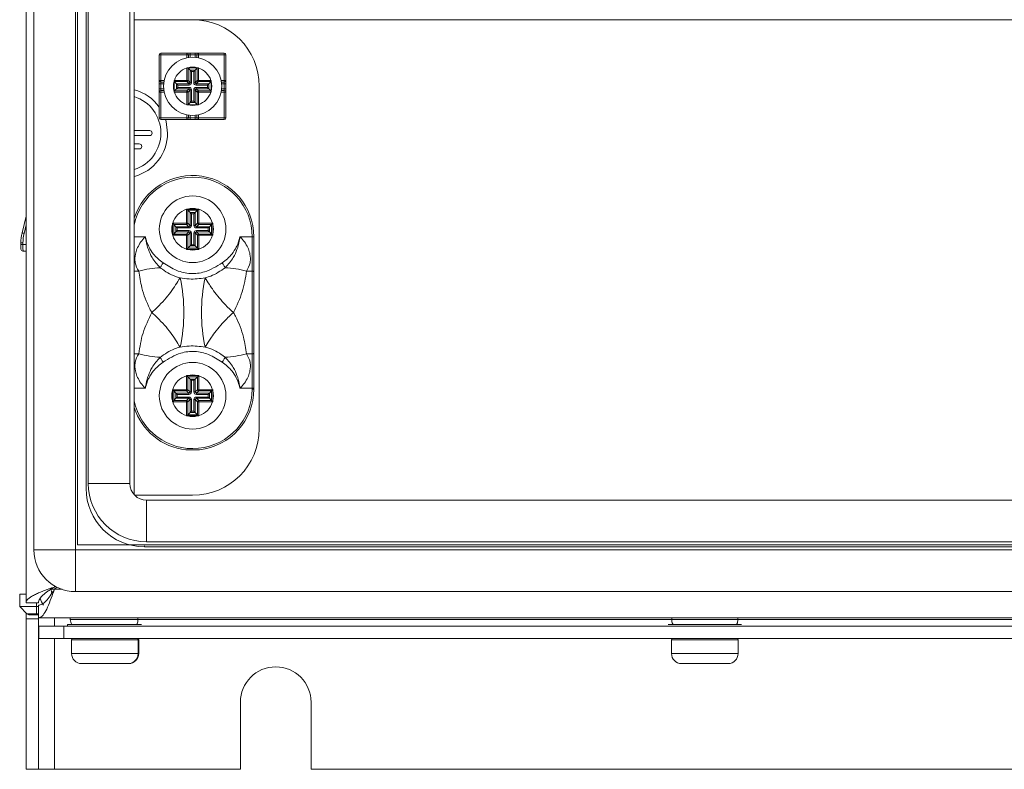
# Model space of a CAD drawing. Header units: millimetres. Extents: x 275 to 1254, y 266 to 807.
# Tile 1 of 41: x 275 to 393, y 266 to 356. Entities that reach past the tile are written whole.
import ezdxf

# ---------------------------------------------------------------- set-up
doc = ezdxf.new("R2010")
doc.units = ezdxf.units.MM
doc.header["$LTSCALE"] = 5

msp = doc.modelspace()

# ---------------------------------------------------------------- linework, layer by layer
at = {"color": 7, "linetype": 'Continuous', "lineweight": 15}
for p, q in [((275.88, 285.7), (275.88, 785.7)), ((282.08, 509.73), (282.08, 292.65)), ((276.82, 292.05), (276.82, 509.13)), ((281.82, 509.13), (281.82, 292.05)), ((283.36, 300.03), (283.36, 502.65)), ((288.36, 502.65), (288.36, 300.03)), ((288.88, 503.64), (288.88, 298.68)), ((283.1, 299.43), (283.1, 502.05)), ((295.89, 355.75), (288.88, 355.75)), ((291.89, 348.45), (291.89, 351.55)), ((292.09, 351.55), (291.89, 351.55)), ((292.09, 351.75), (292.09, 351.55)), ((292.09, 351.75), (295.19, 351.75)), ((295.19, 351.55), (292.09, 351.55)), ((292.09, 351.55), (292.09, 348.45)), ((295.19, 351.55), (295.19, 351.75)), ((295.59, 351.75), (295.19, 351.75)), ((295.19, 351.55), (295.39, 351.55)), ((295.39, 351.55), (295.39, 351.21)), ((295.39, 351.55), (295.59, 351.55)), ((295.59, 351.75), (295.59, 351.55)), ((295.59, 351.75), (296.19, 351.75)), ((296.19, 351.55), (295.59, 351.55)), ((296.19, 351.75), (296.19, 351.55)), ((296.59, 351.75), (296.19, 351.75)), ((296.39, 351.55), (296.19, 351.55)), ((296.39, 351.21), (296.39, 351.55)), ((296.39, 351.55), (296.59, 351.55)), ((296.59, 351.75), (296.59, 351.55)), ((296.59, 351.75), (299.69, 351.75)), ((299.69, 351.55), (296.59, 351.55)), ((299.69, 351.55), (299.69, 351.75)), ((299.69, 348.45), (299.69, 351.55)), ((299.89, 351.55), (299.69, 351.55)), ((299.89, 351.55), (299.89, 348.45)), ((295.19, 348.45), (295.19, 349.94)), ((295.2, 349.97), (295.34, 349.95)), ((295.2, 349.97), (295.31, 349.97)), ((296.47, 349.97), (295.31, 349.97)), ((295.61, 349.68), (295.34, 349.95)), ((295.34, 349.95), (295.34, 348.45)), ((295.61, 349.68), (296.18, 349.68)), ((295.61, 348.18), (295.61, 349.68)), ((295.61, 349.68), (295.76, 349.53)), ((296.03, 349.53), (295.76, 349.53)), ((295.76, 349.53), (295.76, 348.18)), ((296.18, 349.68), (296.03, 349.53)), ((296.03, 348.18), (296.03, 349.53)), ((296.18, 349.68), (296.45, 349.95)), ((296.18, 349.68), (296.18, 348.18)), ((296.45, 349.95), (296.59, 349.97)), ((296.45, 348.45), (296.45, 349.95)), ((296.47, 349.97), (296.59, 349.97)), ((296.6, 349.94), (296.6, 348.45)), ((291.89, 348.45), (292.09, 348.45)), ((291.89, 348.45), (291.89, 348.05)), ((292.09, 348.05), (291.89, 348.05)), ((291.89, 347.45), (291.89, 348.05)), ((292.09, 348.25), (292.09, 348.45)), ((292.43, 348.25), (292.09, 348.25)), ((292.09, 348.25), (292.09, 348.05)), ((292.09, 348.05), (292.09, 347.45)), ((293.67, 348.33), (293.67, 348.44)), ((293.69, 348.31), (293.67, 348.44)), ((293.67, 348.33), (293.67, 347.17)), ((293.96, 348.03), (293.69, 348.31)), ((295.19, 348.31), (293.69, 348.31)), ((293.7, 348.45), (295.19, 348.45)), ((293.96, 347.46), (293.96, 348.03)), ((293.96, 348.03), (295.46, 348.03)), ((293.96, 348.03), (294.11, 347.88)), ((294.11, 347.88), (294.11, 347.61)), ((295.46, 347.88), (294.11, 347.88)), ((295.19, 348.45), (295.19, 348.31)), ((295.34, 348.45), (295.19, 348.45)), ((295.46, 348.03), (295.19, 348.31)), ((295.34, 348.45), (295.61, 348.18)), ((295.61, 348.18), (295.46, 348.03)), ((295.46, 348.03), (295.46, 347.88)), ((295.61, 348.18), (295.76, 348.18)), ((296.18, 348.18), (296.03, 348.18)), ((296.18, 348.18), (296.45, 348.45)), ((296.32, 348.03), (296.18, 348.18)), ((296.6, 348.31), (296.32, 348.03)), ((296.32, 348.03), (297.82, 348.03)), ((296.32, 348.03), (296.32, 347.88)), ((297.68, 347.88), (296.32, 347.88)), ((296.6, 348.45), (296.45, 348.45)), ((296.6, 348.31), (296.6, 348.45)), ((296.6, 348.45), (298.08, 348.45)), ((298.1, 348.31), (296.6, 348.31)), ((297.82, 348.03), (297.68, 347.88)), ((297.68, 347.61), (297.68, 347.88)), ((297.82, 348.03), (298.1, 348.31)), ((297.82, 348.03), (297.82, 347.46)), ((298.12, 348.44), (298.1, 348.31)), ((298.12, 348.44), (298.12, 348.33)), ((298.12, 347.17), (298.12, 348.33)), ((299.69, 348.25), (299.36, 348.25)), ((299.69, 348.45), (299.89, 348.45)), ((299.69, 348.45), (299.69, 348.25)), ((299.69, 348.25), (299.69, 348.05)), ((299.89, 348.05), (299.69, 348.05)), ((299.69, 347.45), (299.69, 348.05)), ((299.89, 348.05), (299.89, 348.45)), ((299.89, 348.05), (299.89, 347.45)), ((303.89, 306.62), (303.89, 347.75)), ((292.09, 347.45), (291.89, 347.45)), ((291.89, 347.45), (291.89, 347.05)), ((292.09, 347.05), (291.89, 347.05)), ((291.89, 343.95), (291.89, 347.05)), ((292.09, 347.45), (292.09, 347.25)), ((292.09, 347.05), (292.09, 347.25)), ((292.09, 347.25), (292.43, 347.25)), ((292.09, 347.05), (292.09, 343.95)), ((293.67, 347.05), (293.69, 347.19)), ((293.67, 347.05), (293.67, 347.17)), ((293.96, 347.46), (293.69, 347.19)), ((293.69, 347.19), (295.19, 347.19)), ((295.19, 347.04), (293.7, 347.04)), ((294.11, 347.61), (293.96, 347.46)), ((295.46, 347.46), (293.96, 347.46)), ((294.11, 347.61), (295.46, 347.61)), ((295.19, 347.19), (295.46, 347.46)), ((295.19, 347.19), (295.19, 347.04)), ((295.19, 345.56), (295.19, 347.04)), ((295.19, 347.04), (295.34, 347.04)), ((295.61, 347.32), (295.34, 347.04)), ((295.34, 347.04), (295.34, 345.54)), ((295.46, 347.61), (295.46, 347.46)), ((295.46, 347.46), (295.61, 347.32)), ((295.61, 345.82), (295.61, 347.32)), ((295.76, 347.32), (295.61, 347.32)), ((295.76, 347.32), (295.76, 345.97)), ((296.03, 347.32), (296.18, 347.32)), ((296.03, 345.97), (296.03, 347.32)), ((296.18, 347.32), (296.32, 347.46)), ((296.45, 347.04), (296.18, 347.32)), ((296.18, 347.32), (296.18, 345.82)), ((296.32, 347.61), (296.32, 347.46)), ((296.32, 347.61), (297.68, 347.61)), ((296.32, 347.46), (296.6, 347.19)), ((297.82, 347.46), (296.32, 347.46)), ((296.45, 347.04), (296.6, 347.04)), ((296.45, 345.54), (296.45, 347.04)), ((296.6, 347.04), (296.6, 347.19)), ((296.6, 347.19), (298.1, 347.19)), ((298.08, 347.04), (296.6, 347.04)), ((296.6, 347.04), (296.6, 345.56)), ((297.68, 347.61), (297.82, 347.46)), ((297.82, 347.46), (298.1, 347.19)), ((298.1, 347.19), (298.12, 347.05)), ((298.12, 347.17), (298.12, 347.05)), ((299.36, 347.25), (299.69, 347.25)), ((299.69, 347.45), (299.69, 347.25)), ((299.89, 347.45), (299.69, 347.45)), ((299.69, 347.05), (299.69, 347.25)), ((299.69, 343.95), (299.69, 347.05)), ((299.89, 347.05), (299.69, 347.05)), ((299.89, 347.05), (299.89, 347.45)), ((299.89, 347.05), (299.89, 343.95)), ((295.34, 345.54), (295.2, 345.52)), ((295.31, 345.52), (295.2, 345.52)), ((295.31, 345.52), (296.47, 345.52)), ((295.61, 345.82), (295.34, 345.54)), ((295.76, 345.97), (295.61, 345.82)), ((296.18, 345.82), (295.61, 345.82)), ((295.76, 345.97), (296.03, 345.97)), ((296.03, 345.97), (296.18, 345.82)), ((296.18, 345.82), (296.45, 345.54)), ((296.59, 345.52), (296.45, 345.54)), ((296.59, 345.52), (296.47, 345.52)), ((295.39, 344.28), (295.39, 343.95)), ((296.39, 343.95), (296.39, 344.28)), ((291.89, 343.95), (292.09, 343.95)), ((292.09, 343.95), (295.19, 343.95)), ((292.09, 343.95), (292.09, 343.75)), ((295.19, 343.75), (292.09, 343.75)), ((295.19, 343.75), (295.19, 343.95)), ((295.39, 343.95), (295.19, 343.95)), ((295.19, 343.75), (295.59, 343.75)), ((295.59, 343.95), (295.39, 343.95)), ((295.59, 343.95), (295.59, 343.75)), ((295.59, 343.95), (296.19, 343.95)), ((296.19, 343.75), (295.59, 343.75)), ((296.19, 343.95), (296.19, 343.75)), ((296.19, 343.95), (296.39, 343.95)), ((296.19, 343.75), (296.59, 343.75)), ((296.59, 343.95), (296.39, 343.95)), ((296.59, 343.95), (299.69, 343.95)), ((296.59, 343.95), (296.59, 343.75)), ((299.69, 343.75), (296.59, 343.75)), ((299.69, 343.95), (299.89, 343.95)), ((299.69, 343.75), (299.69, 343.95)), ((288.88, 342.43), (290.73, 342.43)), ((288.88, 341.83), (290.73, 341.83)), ((288.88, 340.83), (289.48, 340.83)), ((288.88, 340.23), (289.48, 340.23)), ((295.17, 332.97), (295.17, 333.01)), ((295.17, 333.01), (295.29, 333)), ((295.2, 332.97), (295.17, 332.97)), ((295.17, 331.3), (295.17, 332.97)), ((295.29, 333), (295.29, 332.88)), ((295.29, 333), (296.5, 333)), ((295.29, 332.88), (295.32, 332.86)), ((295.32, 332.86), (295.32, 331.3)), ((296.47, 332.86), (295.32, 332.86)), ((295.59, 332.58), (295.32, 332.86)), ((295.59, 331.03), (295.59, 332.58)), ((295.59, 332.58), (296.2, 332.58)), ((295.59, 332.58), (295.74, 332.44)), ((295.74, 332.44), (295.74, 331.03)), ((296.05, 332.44), (295.74, 332.44)), ((296.2, 332.58), (296.05, 332.44)), ((296.05, 331.03), (296.05, 332.44)), ((296.2, 332.58), (296.47, 332.86)), ((296.2, 332.58), (296.2, 331.03)), ((296.5, 332.88), (296.47, 332.86)), ((296.47, 331.3), (296.47, 332.86)), ((296.5, 333), (296.62, 333.01)), ((296.5, 333), (296.5, 332.88)), ((296.62, 332.97), (296.58, 332.97)), ((296.62, 333.01), (296.62, 332.97)), ((296.62, 332.97), (296.62, 331.3)), ((275.4, 330.14), (275.88, 332.16)), ((293.46, 331.31), (293.5, 331.3)), ((293.47, 331.18), (293.46, 331.31)), ((293.47, 331.18), (293.59, 331.18)), ((293.47, 329.97), (293.47, 331.18)), ((293.5, 331.3), (293.5, 331.27)), ((293.5, 331.3), (295.17, 331.3)), ((293.59, 331.18), (293.62, 331.16)), ((293.62, 331.16), (293.62, 330)), ((295.17, 331.16), (293.62, 331.16)), ((293.89, 330.88), (293.62, 331.16)), ((295.17, 331.3), (295.32, 331.3)), ((295.17, 331.3), (295.17, 331.16)), ((295.44, 330.88), (295.17, 331.16)), ((295.32, 331.3), (295.59, 331.03)), ((296.2, 331.03), (296.47, 331.3)), ((296.62, 331.16), (296.35, 330.88)), ((296.62, 331.3), (296.47, 331.3)), ((296.62, 331.16), (296.62, 331.3)), ((296.62, 331.3), (298.29, 331.3)), ((298.17, 331.16), (296.62, 331.16)), ((297.9, 330.88), (298.17, 331.16)), ((298.17, 331.16), (298.2, 331.18)), ((298.17, 330), (298.17, 331.16)), ((298.32, 331.18), (298.2, 331.18)), ((298.29, 331.3), (298.32, 331.31)), ((298.29, 331.27), (298.29, 331.3)), ((298.32, 331.31), (298.32, 331.18)), ((298.32, 331.18), (298.32, 329.97)), ((293.46, 329.85), (293.47, 329.97)), ((293.47, 329.97), (293.59, 329.97)), ((293.62, 330), (293.59, 329.97)), ((293.89, 330.27), (293.62, 330)), ((293.62, 330), (295.17, 330)), ((293.89, 330.27), (293.89, 330.88)), ((293.89, 330.88), (295.44, 330.88)), ((293.89, 330.88), (294.04, 330.74)), ((294.04, 330.42), (293.89, 330.27)), ((295.44, 330.27), (293.89, 330.27)), ((295.44, 330.74), (294.04, 330.74)), ((294.04, 330.74), (294.04, 330.42)), ((294.04, 330.42), (295.44, 330.42)), ((295.17, 330), (295.44, 330.27)), ((295.17, 330), (295.17, 329.85)), ((295.59, 330.13), (295.32, 329.85)), ((295.59, 331.03), (295.44, 330.88)), ((295.44, 330.88), (295.44, 330.74)), ((295.44, 330.42), (295.44, 330.27)), ((295.44, 330.27), (295.59, 330.13)), ((295.59, 331.03), (295.74, 331.03)), ((295.59, 328.57), (295.59, 330.13)), ((295.74, 330.13), (295.59, 330.13)), ((295.74, 330.13), (295.74, 328.72)), ((296.2, 331.03), (296.05, 331.03)), ((296.05, 328.72), (296.05, 330.13)), ((296.05, 330.13), (296.2, 330.13)), ((296.35, 330.88), (296.2, 331.03)), ((296.2, 330.13), (296.35, 330.27)), ((296.47, 329.85), (296.2, 330.13)), ((296.2, 330.13), (296.2, 328.57)), ((296.35, 330.88), (297.9, 330.88)), ((296.35, 330.88), (296.35, 330.74)), ((297.75, 330.74), (296.35, 330.74)), ((296.35, 330.42), (297.75, 330.42)), ((296.35, 330.42), (296.35, 330.27)), ((296.35, 330.27), (296.62, 330)), ((297.9, 330.27), (296.35, 330.27)), ((296.62, 329.85), (296.62, 330)), ((296.62, 330), (298.17, 330)), ((297.9, 330.88), (297.75, 330.74)), ((297.75, 330.42), (297.75, 330.74)), ((297.75, 330.42), (297.9, 330.27)), ((297.9, 330.88), (297.9, 330.27)), ((297.9, 330.27), (298.17, 330)), ((298.2, 329.97), (298.17, 330)), ((298.2, 329.97), (298.32, 329.97)), ((298.32, 329.97), (298.32, 329.85)), ((275.26, 328.74), (275.26, 328.93)), ((275.51, 328.93), (275.51, 328.75)), ((293.5, 329.85), (293.46, 329.85)), ((293.5, 329.89), (293.5, 329.85)), ((295.17, 329.85), (293.5, 329.85)), ((295.32, 329.85), (295.17, 329.85)), ((295.17, 328.19), (295.17, 329.85)), ((295.32, 329.85), (295.32, 328.3)), ((296.47, 328.3), (296.47, 329.85)), ((296.47, 329.85), (296.62, 329.85)), ((296.62, 329.85), (296.62, 328.19)), ((298.29, 329.85), (296.62, 329.85)), ((298.29, 329.85), (298.29, 329.89)), ((298.32, 329.85), (298.29, 329.85)), ((301.57, 329.68), (303.04, 329.68)), ((303.04, 325.54), (303.04, 329.68)), ((303.24, 329.68), (303.04, 329.68)), ((303.04, 329.68), (303.04, 329.68)), ((303.24, 329.68), (303.04, 329.68)), ((303.24, 329.68), (303.24, 325.44)), ((303.24, 329.68), (303.24, 329.68)), ((275.88, 327.95), (275.52, 327.95)), ((295.17, 328.15), (295.17, 328.19)), ((295.17, 328.19), (295.2, 328.19)), ((295.29, 328.15), (295.17, 328.15)), ((295.32, 328.3), (295.29, 328.27)), ((295.29, 328.27), (295.29, 328.15)), ((296.5, 328.15), (295.29, 328.15)), ((295.59, 328.57), (295.32, 328.3)), ((295.32, 328.3), (296.47, 328.3)), ((295.74, 328.72), (295.59, 328.57)), ((296.2, 328.57), (295.59, 328.57)), ((295.74, 328.72), (296.05, 328.72)), ((296.05, 328.72), (296.2, 328.57)), ((296.2, 328.57), (296.47, 328.3)), ((296.47, 328.3), (296.5, 328.27)), ((296.5, 328.15), (296.5, 328.27)), ((296.62, 328.15), (296.5, 328.15)), ((296.58, 328.19), (296.62, 328.19)), ((296.62, 328.19), (296.62, 328.15)), ((303.04, 325.54), (302.37, 325.54)), ((303.04, 315.61), (303.04, 325.54)), ((303.24, 325.44), (303.24, 315.72)), ((302.37, 315.61), (303.04, 315.61)), ((303.04, 311.48), (303.04, 315.61)), ((303.24, 315.72), (303.24, 311.48)), ((295.17, 312.97), (295.17, 313.01)), ((295.17, 313.01), (295.29, 313)), ((295.2, 312.97), (295.17, 312.97)), ((295.17, 311.3), (295.17, 312.97)), ((295.29, 313), (295.29, 312.88)), ((295.29, 313), (296.5, 313)), ((295.29, 312.88), (295.32, 312.86)), ((295.32, 312.86), (295.32, 311.3)), ((296.47, 312.86), (295.32, 312.86)), ((295.59, 312.58), (295.32, 312.86)), ((295.59, 311.03), (295.59, 312.58)), ((295.59, 312.58), (296.2, 312.58)), ((295.59, 312.58), (295.74, 312.44)), ((296.05, 312.44), (295.74, 312.44)), ((295.74, 312.44), (295.74, 311.03)), ((296.2, 312.58), (296.05, 312.44)), ((296.05, 311.03), (296.05, 312.44)), ((296.2, 312.58), (296.47, 312.86)), ((296.2, 312.58), (296.2, 311.03)), ((296.5, 312.88), (296.47, 312.86)), ((296.47, 311.3), (296.47, 312.86)), ((296.5, 313), (296.62, 313.01)), ((296.5, 313), (296.5, 312.88)), ((296.62, 312.97), (296.58, 312.97)), ((296.62, 313.01), (296.62, 312.97)), ((296.62, 312.97), (296.62, 311.3)), ((293.46, 311.31), (293.5, 311.3)), ((293.47, 311.18), (293.46, 311.31)), ((293.47, 311.18), (293.59, 311.18)), ((293.47, 309.97), (293.47, 311.18)), ((293.5, 311.3), (293.5, 311.27)), ((293.5, 311.3), (295.17, 311.3)), ((293.59, 311.18), (293.62, 311.16)), ((293.62, 311.16), (293.62, 310)), ((295.17, 311.16), (293.62, 311.16)), ((293.89, 310.88), (293.62, 311.16)), ((295.17, 311.3), (295.32, 311.3)), ((295.17, 311.3), (295.17, 311.16)), ((295.44, 310.88), (295.17, 311.16)), ((295.32, 311.3), (295.59, 311.03)), ((296.2, 311.03), (296.47, 311.3)), ((296.62, 311.16), (296.35, 310.88)), ((296.62, 311.3), (296.47, 311.3)), ((296.62, 311.16), (296.62, 311.3)), ((296.62, 311.3), (298.29, 311.3)), ((298.17, 311.16), (296.62, 311.16)), ((297.9, 310.88), (298.17, 311.16)), ((298.17, 311.16), (298.2, 311.18)), ((298.17, 310), (298.17, 311.16)), ((298.32, 311.18), (298.2, 311.18)), ((298.29, 311.3), (298.32, 311.31)), ((298.29, 311.27), (298.29, 311.3)), ((298.32, 311.31), (298.32, 311.18)), ((298.32, 311.18), (298.32, 309.97)), ((303.04, 311.48), (301.57, 311.48)), ((303.24, 311.48), (303.04, 311.48)), ((303.04, 311.38), (303.04, 311.48)), ((303.24, 311.38), (303.04, 311.38)), ((303.24, 311.48), (303.24, 311.38)), ((293.46, 309.85), (293.47, 309.97)), ((293.47, 309.97), (293.59, 309.97)), ((293.5, 309.89), (293.5, 309.85)), ((293.62, 310), (293.59, 309.97)), ((293.89, 310.27), (293.62, 310)), ((293.62, 310), (295.17, 310)), ((293.89, 310.88), (295.44, 310.88)), ((293.89, 310.27), (293.89, 310.88)), ((293.89, 310.88), (294.04, 310.74)), ((294.04, 310.42), (293.89, 310.27)), ((295.44, 310.27), (293.89, 310.27)), ((294.04, 310.74), (294.04, 310.42)), ((295.44, 310.74), (294.04, 310.74)), ((294.04, 310.42), (295.44, 310.42)), ((295.17, 310), (295.44, 310.27)), ((295.17, 310), (295.17, 309.85)), ((295.59, 310.13), (295.32, 309.85)), ((295.59, 311.03), (295.44, 310.88)), ((295.44, 310.88), (295.44, 310.74)), ((295.44, 310.42), (295.44, 310.27)), ((295.44, 310.27), (295.59, 310.13)), ((295.59, 311.03), (295.74, 311.03)), ((295.59, 308.57), (295.59, 310.13)), ((295.74, 310.13), (295.59, 310.13)), ((295.74, 310.13), (295.74, 308.72)), ((296.2, 311.03), (296.05, 311.03)), ((296.05, 308.72), (296.05, 310.13)), ((296.05, 310.13), (296.2, 310.13)), ((296.35, 310.88), (296.2, 311.03)), ((296.2, 310.13), (296.35, 310.27)), ((296.47, 309.85), (296.2, 310.13)), ((296.2, 310.13), (296.2, 308.57)), ((296.35, 310.88), (297.9, 310.88)), ((296.35, 310.88), (296.35, 310.74)), ((297.75, 310.74), (296.35, 310.74)), ((296.35, 310.42), (297.75, 310.42)), ((296.35, 310.42), (296.35, 310.27)), ((296.35, 310.27), (296.62, 310)), ((297.9, 310.27), (296.35, 310.27)), ((296.62, 309.85), (296.62, 310)), ((296.62, 310), (298.17, 310)), ((297.9, 310.88), (297.75, 310.74)), ((297.75, 310.42), (297.75, 310.74)), ((297.75, 310.42), (297.9, 310.27)), ((297.9, 310.88), (297.9, 310.27)), ((297.9, 310.27), (298.17, 310)), ((298.2, 309.97), (298.17, 310)), ((298.2, 309.97), (298.32, 309.97)), ((298.29, 309.85), (298.29, 309.89)), ((298.32, 309.97), (298.32, 309.85)), ((293.5, 309.85), (293.46, 309.85)), ((295.17, 309.85), (293.5, 309.85)), ((295.17, 308.19), (295.17, 309.85)), ((295.32, 309.85), (295.17, 309.85)), ((295.32, 309.85), (295.32, 308.3)), ((295.74, 308.72), (295.59, 308.57)), ((295.74, 308.72), (296.05, 308.72)), ((296.05, 308.72), (296.2, 308.57)), ((296.47, 309.85), (296.62, 309.85)), ((296.47, 308.3), (296.47, 309.85)), ((296.62, 309.85), (296.62, 308.19)), ((298.29, 309.85), (296.62, 309.85)), ((298.32, 309.85), (298.29, 309.85)), ((295.17, 308.15), (295.17, 308.19)), ((295.17, 308.19), (295.2, 308.19)), ((295.29, 308.15), (295.17, 308.15)), ((295.32, 308.3), (295.29, 308.27)), ((295.29, 308.27), (295.29, 308.15)), ((296.5, 308.15), (295.29, 308.15)), ((295.59, 308.57), (295.32, 308.3)), ((295.32, 308.3), (296.47, 308.3)), ((296.2, 308.57), (295.59, 308.57)), ((296.2, 308.57), (296.47, 308.3)), ((296.47, 308.3), (296.5, 308.27)), ((296.5, 308.15), (296.5, 308.27)), ((296.62, 308.15), (296.5, 308.15)), ((296.58, 308.19), (296.62, 308.19)), ((296.62, 308.19), (296.62, 308.15)), ((288.36, 300.03), (283.36, 300.03)), ((288.94, 298.62), (295.89, 298.62)), ((290.36, 293.03), (290.36, 298.03)), ((290.36, 298.03), (496.38, 298.03)), ((282.08, 292.65), (504.64, 292.65)), ((496.12, 292.43), (290.1, 292.43)), ((496.38, 293.03), (290.36, 293.03)), ((276.82, 292.05), (281.82, 292.05)), ((281.82, 292.05), (504.38, 292.05)), ((281.82, 287.05), (281.82, 292.05)), ((279.38, 287.69), (279.29, 287.6)), ((279.56, 287.6), (279.29, 287.32)), ((275.12, 285.25), (275.12, 286.75)), ((275.12, 286.75), (275.88, 286.75)), ((504.38, 287.05), (281.82, 287.05)), ((275.12, 285.25), (277.12, 285.25)), ((275.12, 285.25), (275.97, 284.39)), ((277.38, 285.7), (275.88, 285.7)), ((277.12, 285.25), (277.38, 285.25)), ((277.12, 285.25), (277.12, 284.39)), ((277.38, 285.42), (277.38, 283.9)), ((275.88, 283.77), (275.88, 284.48)), ((275.97, 284.39), (277.12, 284.39)), ((277.12, 284.25), (276.32, 284.25)), ((277.12, 284.25), (277.12, 284.39)), ((277.38, 284.25), (277.12, 284.25)), ((277.38, 283.9), (280.81, 283.9)), ((277.38, 283.9), (277.38, 283.77)), ((505.96, 283.9), (280.81, 283.9)), ((281.2, 283.9), (281.2, 283.7)), ((289.32, 283.7), (289.32, 283.9)), ((353.44, 283.7), (353.44, 283.9)), ((361.38, 283.7), (361.38, 283.9)), ((277.38, 283.77), (275.88, 283.77)), ((275.88, 283.77), (275.88, 265.7)), ((277.38, 265.7), (277.38, 283.77)), ((277.41, 281.4), (277.41, 282.9)), ((277.41, 282.9), (280.41, 282.9)), ((280.41, 282.9), (280.41, 281.4)), ((506.41, 282.9), (280.41, 282.9)), ((280.85, 283.1), (280.85, 282.9)), ((280.85, 283.1), (289.74, 283.1)), ((289.32, 283.7), (353.44, 283.7)), ((353.02, 283.1), (357.41, 283.1)), ((353.44, 283.7), (361.38, 283.7)), ((357.41, 283.1), (361.8, 283.1)), ((361.38, 283.7), (426.39, 283.7)), ((280.41, 281.4), (277.41, 281.4)), ((506.41, 281.4), (280.41, 281.4)), ((281.35, 281.25), (281.35, 279.6)), ((289.35, 279.6), (289.35, 281.25)), ((289.41, 279.6), (289.41, 281.25)), ((353.41, 281.25), (353.41, 279.6)), ((361.41, 279.6), (361.41, 281.25)), ((282.73, 278.4), (282.55, 278.4)), ((282.73, 278.4), (282.74, 278.4)), ((282.78, 278.4), (282.73, 278.4)), ((284.81, 278.4), (282.78, 278.4)), ((284.81, 278.4), (284.94, 278.4)), ((284.82, 278.4), (284.94, 278.4)), ((286.34, 278.4), (284.94, 278.4)), ((286.34, 278.4), (286.45, 278.4)), ((286.46, 278.4), (286.34, 278.4)), ((288.1, 278.4), (286.46, 278.4)), ((288.1, 278.4), (288.12, 278.4)), ((288.15, 278.4), (288.12, 278.4)), ((288.13, 278.4), (288.12, 278.4)), ((288.21, 278.4), (288.15, 278.4)), ((354.7, 278.4), (354.61, 278.4)), ((354.7, 278.4), (354.7, 278.4)), ((356.58, 278.4), (354.74, 278.4)), ((356.59, 278.4), (356.7, 278.4)), ((358.12, 278.4), (356.7, 278.4)), ((358.12, 278.4), (358.23, 278.4)), ((360.08, 278.4), (358.24, 278.4)), ((360.21, 278.4), (360.12, 278.4)), ((360.12, 278.4), (360.12, 278.4)), ((301.62, 273.76), (301.62, 265.7)), ((310.12, 265.7), (310.12, 273.76)), ((275.88, 265.7), (277.38, 265.7)), ((279.29, 265.7), (277.38, 265.7)), ((301.62, 265.7), (279.29, 265.7)), ((476.64, 265.7), (310.12, 265.7))]:
    msp.add_line(p, q, dxfattribs=at)
at = {"color": 8, "linetype": 'Continuous', "lineweight": 15}
for p, q in [((490.87, 355.75), (295.89, 355.75)), ((295.19, 351.18), (295.19, 351.55)), ((295.59, 351.55), (295.59, 351.23)), ((296.19, 351.23), (296.19, 351.55)), ((296.59, 351.55), (296.59, 351.18)), ((292.09, 348.45), (292.46, 348.45)), ((292.41, 348.05), (292.09, 348.05)), ((299.32, 348.45), (299.69, 348.45)), ((299.69, 348.05), (299.38, 348.05)), ((292.09, 347.45), (292.41, 347.45)), ((292.46, 347.05), (292.09, 347.05)), ((299.69, 347.05), (299.32, 347.05)), ((299.38, 347.45), (299.69, 347.45)), ((295.19, 343.95), (295.19, 344.32)), ((295.59, 344.26), (295.59, 343.95)), ((296.19, 343.95), (296.19, 344.26)), ((296.59, 344.32), (296.59, 343.95)), ((275.88, 331.1), (275.64, 330.08)), ((288.88, 329.68), (290.21, 329.68)), ((275.51, 328.75), (275.88, 328.75)), ((289.42, 325.54), (288.88, 325.54)), ((288.88, 315.61), (289.42, 315.61)), ((290.21, 311.48), (288.88, 311.48)), ((290.1, 292.43), (290.1, 292.54)), ((279.29, 287.75), (279.29, 287.6)), ((279.29, 287.32), (278.9, 287.32)), ((280.21, 287.32), (279.29, 287.32)), ((277.12, 285.7), (277.12, 285.25)), ((277.12, 284.39), (277.38, 284.39)), ((279.29, 283.9), (279.29, 282.9)), ((281.2, 283.7), (289.32, 283.7)), ((279.29, 281.4), (279.29, 265.7)), ((285.77, 281.25), (281.35, 281.25)), ((289.35, 281.25), (285.77, 281.25)), ((289.41, 281.25), (289.35, 281.25)), ((361.41, 281.25), (353.41, 281.25)), ((281.35, 279.6), (285.77, 279.6)), ((285.77, 279.6), (289.35, 279.6)), ((289.35, 279.6), (289.41, 279.6)), ((353.41, 279.6), (361.41, 279.6))]:
    msp.add_line(p, q, dxfattribs=at)
at = {"color": 7, "linetype": 'Continuous', "lineweight": 15, "flags": 128}
for points in [[(292.88, 342.13), (292.7, 343.52), (292.64, 343.75)], [(275.4, 330.14), (275.4, 330.14), (275.42, 330.14), (275.44, 330.13), (275.47, 330.13), (275.5, 330.12), (275.55, 330.11), (275.59, 330.1), (275.64, 330.08)], [(275.51, 328.93), (275.46, 328.93), (275.41, 328.93), (275.37, 328.93), (275.33, 328.93), (275.3, 328.93), (275.28, 328.93), (275.26, 328.93), (275.26, 328.93)], [(275.51, 328.75), (275.46, 328.75), (275.41, 328.75), (275.37, 328.75), (275.33, 328.75), (275.3, 328.75), (275.28, 328.75), (275.26, 328.74), (275.26, 328.74)], [(275.26, 328.19), (275.26, 328.21), (275.26, 328.24), (275.26, 328.29), (275.26, 328.36), (275.26, 328.44), (275.26, 328.53), (275.26, 328.64), (275.26, 328.74)], [(275.51, 328.75), (275.51, 328.59), (275.51, 328.44), (275.51, 328.3), (275.51, 328.18), (275.52, 328.08), (275.52, 328.01), (275.52, 327.96), (275.52, 327.95)], [(291.98, 325.96), (292.02, 326.02), (292.06, 326.09), (292.11, 326.16), (292.15, 326.23), (292.2, 326.31), (292.25, 326.38), (292.3, 326.46), (292.35, 326.54)], [(299.8, 325.96), (299.76, 326.02), (299.72, 326.09), (299.68, 326.16), (299.63, 326.23), (299.59, 326.31), (299.54, 326.38), (299.49, 326.46), (299.44, 326.54)], [(303.24, 325.44), (303.24, 325.46), (303.23, 325.48), (303.21, 325.5), (303.18, 325.51), (303.15, 325.53), (303.12, 325.53), (303.08, 325.54), (303.04, 325.54)], [(291.98, 315.19), (292.02, 315.13), (292.06, 315.07), (292.11, 315), (292.15, 314.93), (292.2, 314.85), (292.25, 314.77), (292.3, 314.7), (292.35, 314.62)], [(299.8, 315.19), (299.76, 315.13), (299.72, 315.07), (299.68, 315), (299.63, 314.93), (299.59, 314.85), (299.54, 314.77), (299.49, 314.7), (299.44, 314.62)], [(303.24, 315.72), (303.24, 315.7), (303.23, 315.68), (303.21, 315.66), (303.18, 315.65), (303.15, 315.63), (303.12, 315.62), (303.08, 315.62), (303.04, 315.61)], [(278.9, 287.32), (278.94, 286.95), (278.96, 286.86)]]:
    msp.add_lwpolyline(points, dxfattribs=at)
at = {"color": 7, "linetype": 'Continuous', "lineweight": 15}
for centre, radius in [((295.89, 347.75), 3.5), ((295.89, 330.58), 4), ((295.89, 310.58), 4)]:
    msp.add_circle(centre, radius, dxfattribs=at)
for centre, radius, start, end in [((295.89, 347.75), 8, 0, 90), ((292.09, 351.55), 0.2, 90, 180), ((295.19, 351.55), 0.2, 0, 90), ((296.59, 351.55), 0.2, 90, 180), ((299.69, 351.55), 0.2, 0, 90), ((295.89, 347.75), 2.3, 107.8573, 162.1427), ((295.89, 347.75), 2.3, 75.4086, 104.5914), ((295.89, 347.75), 2.3, 17.8573, 72.1427), ((292.09, 348.45), 0.2, 180, 270), ((295.89, 347.75), 2.3, 165.4086, 194.5914), ((295.18, 348.46), 0.153, 271.9956, 358.0044), ((296.6, 348.46), 0.153, 181.9969, 268.0031), ((295.89, 347.75), 2.3, 345.4086, 14.5914), ((299.69, 348.45), 0.2, 270, 0), ((287.48, 342.13), 5.4, 35.2736, 74.9895), ((292.09, 347.05), 0.2, 90, 180), ((295.89, 347.75), 2.3, 197.8573, 252.1427), ((295.18, 347.04), 0.153, 1.9969, 88.0031), ((296.6, 347.04), 0.153, 91.9981, 178.0019), ((295.89, 347.75), 2.3, 287.8573, 342.1427), ((299.69, 347.05), 0.2, 0, 90), ((287.48, 342.13), 4.6, 0, 72.2996), ((295.89, 347.75), 2.3, 255.4086, 284.5914), ((292.09, 343.95), 0.2, 180, 270), ((295.19, 343.95), 0.2, 270, 0), ((296.59, 343.95), 0.2, 180, 270), ((299.69, 343.95), 0.2, 270, 0), ((287.48, 342.13), 5.4, 285.0105, 0), ((287.48, 342.13), 4.6, 287.7004, 0), ((290.73, 342.13), 0.3, 270, 90), ((289.48, 340.53), 0.3, 270, 90), ((295.89, 329.68), 7.35, 0, 162.5047), ((295.89, 330.58), 2.5, 106.8787, 163.1213), ((295.89, 330.58), 2.5, 76.0119, 103.9881), ((295.89, 330.58), 2.5, 16.8787, 73.1213), ((295.89, 330.58), 2.5, 166.0119, 193.9881), ((295.16, 331.31), 0.153, 272.004, 357.996), ((296.62, 331.31), 0.153, 181.9998, 268.0002), ((295.89, 330.58), 2.5, 346.0119, 13.9881), ((280.26, 328.97), 5, 166.4638, 180.5), ((280.26, 328.97), 4.75, 166.4638, 180.5), ((295.16, 329.85), 0.153, 1.9998, 88.0002), ((296.62, 329.85), 0.153, 91.9956, 178.0044), ((295.89, 330.58), 2.5, 196.8787, 253.1213), ((295.89, 330.58), 2.5, 286.8787, 343.1213), ((275.51, 328.2), 0.25, 180.5, 270.5), ((295.89, 330.58), 2.5, 256.0119, 283.9881), ((292.63, 314.02), 11.96, 93.0941, 105.5627), ((299.16, 314.02), 11.96, 74.4374, 86.9057), ((275.38, 320.58), 19.46, 347.6405, 12.3595), ((316.41, 320.58), 19.46, 167.6405, 192.3595), ((292.63, 327.14), 11.96, 254.4374, 266.9057), ((299.16, 327.14), 11.96, 273.0944, 285.5624), ((295.89, 310.58), 2.5, 106.8787, 163.1213), ((295.89, 310.58), 2.5, 76.0119, 103.9881), ((295.89, 310.58), 2.5, 16.8787, 73.1213), ((295.89, 310.58), 2.5, 166.0119, 193.9881), ((295.16, 311.31), 0.153, 271.999, 357.9996), ((296.62, 311.31), 0.153, 181.9962, 268.0052), ((295.89, 311.38), 7.35, 276.2922, 0), ((295.89, 310.58), 2.5, 346.0119, 13.9881), ((295.16, 309.85), 0.153, 2.0019, 87.9981), ((296.62, 309.85), 0.153, 91.9977, 178.0023), ((295.89, 311.38), 7.35, 197.4953, 263.7078), ((295.89, 310.58), 2.5, 196.8787, 253.1213), ((295.89, 310.58), 2.5, 286.8787, 343.1213), ((295.89, 310.58), 2.5, 256.0119, 283.9881), ((295.89, 306.62), 8, 270, 0), ((290.1, 299.43), 7, 180, 270), ((290.36, 300.03), 7, 180, 270), ((290.36, 300.03), 2, 180, 270), ((281.82, 292.05), 5, 180, 270), ((280.81, 287.32), 3.42, 198.1661, 213.8058), ((276.32, 284.75), 0.5, 225, 270), ((282.2, 283.7), 1, 180, 216.8699), ((281.5, 281.25), 0.15, 90, 180), ((289.2, 281.25), 0.15, 0, 90), ((289.26, 281.25), 0.15, 360, 90), ((353.56, 281.25), 0.15, 90, 180), ((361.26, 281.25), 0.15, 0, 90), ((282.55, 279.6), 1.2, 180, 270), ((288.15, 279.6), 1.2, 270, 0), ((288.21, 279.6), 1.2, 270, 0), ((354.61, 279.6), 1.2, 180, 270), ((360.21, 279.6), 1.2, 270, 0), ((305.87, 273.76), 4.25, 0, 180)]:
    msp.add_arc(centre, radius, start, end, dxfattribs=at)
at = {"color": 8, "linetype": 'Continuous', "lineweight": 15}
for centre, start, end in [((295.89, 329.68), 0, 168.6431), ((295.89, 311.38), 191.3569, 360)]:
    msp.add_arc(centre, 7.15, start, end, dxfattribs=at)
at = {"color": 7, "linetype": 'Continuous', "lineweight": 15}
for centre, major_axis in [((295.45, 348.19), (-0.219, 0.219)), ((296.33, 348.19), (0.219, 0.219)), ((295.45, 347.31), (-0.219, -0.219)), ((296.33, 347.31), (0.219, -0.219)), ((295.43, 331.04), (-0.219, 0.219)), ((295.43, 330.12), (-0.219, -0.219)), ((296.35, 331.04), (0.219, 0.219)), ((296.35, 330.12), (0.219, -0.219)), ((295.43, 311.04), (-0.219, 0.219)), ((295.43, 310.12), (-0.219, -0.219)), ((296.35, 311.04), (0.219, 0.219)), ((296.35, 310.12), (0.219, -0.219))]:
    msp.add_ellipse(centre, major_axis=major_axis, ratio=0.970288, start_param=2.371274, end_param=3.911912, dxfattribs=at)
for points, knots in [([(295.19, 349.94), (295.19, 349.94), (295.19, 349.95), (295.2, 349.96), (295.2, 349.97)], [0, 0, 0, 0, 0.18955, 1, 1, 1, 1]), ([(296.59, 349.97), (296.59, 349.96), (296.59, 349.95), (296.6, 349.94), (296.6, 349.94)], [0, 0, 0, 0, 0.810507, 1, 1, 1, 1]), ([(293.67, 348.44), (293.68, 348.44), (293.69, 348.45), (293.7, 348.45), (293.7, 348.45)], [0, 0, 0, 0, 0.81045, 1, 1, 1, 1]), ([(298.08, 348.45), (298.08, 348.45), (298.1, 348.45), (298.11, 348.44), (298.12, 348.44)], [0, 0, 0, 0, 0.18955, 1, 1, 1, 1]), ([(293.7, 347.04), (293.7, 347.04), (293.69, 347.05), (293.68, 347.05), (293.67, 347.05)], [0, 0, 0, 0, 0.189493, 1, 1, 1, 1]), ([(298.12, 347.05), (298.11, 347.05), (298.1, 347.05), (298.08, 347.04), (298.08, 347.04)], [0, 0, 0, 0, 0.810507, 1, 1, 1, 1]), ([(295.2, 345.52), (295.2, 345.53), (295.19, 345.54), (295.19, 345.56), (295.19, 345.56)], [0, 0, 0, 0, 0.81045, 1, 1, 1, 1]), ([(296.6, 345.56), (296.6, 345.56), (296.59, 345.54), (296.59, 345.53), (296.59, 345.52)], [0, 0, 0, 0, 0.189493, 1, 1, 1, 1]), ([(295.17, 333.01), (295.17, 333.01), (295.18, 332.99), (295.19, 332.98), (295.2, 332.97)], [0, 0, 0, 0, 0.050145, 1, 1, 1, 1]), ([(295.2, 332.97), (295.22, 332.96), (295.25, 332.92), (295.27, 332.9), (295.29, 332.88)], [0, 0, 0, 0, 0.4466803, 1, 1, 1, 1]), ([(296.58, 332.97), (296.57, 332.96), (296.54, 332.92), (296.51, 332.9), (296.5, 332.88)], [0, 0, 0, 0, 0.446695, 1, 1, 1, 1]), ([(296.62, 333.01), (296.62, 333.01), (296.61, 332.99), (296.6, 332.98), (296.58, 332.97)], [0, 0, 0, 0, 0.050241, 1, 1, 1, 1]), ([(293.46, 331.31), (293.46, 331.3), (293.48, 331.29), (293.49, 331.28), (293.5, 331.27)], [0, 0, 0, 0, 0.050145, 1, 1, 1, 1]), ([(293.5, 331.27), (293.52, 331.26), (293.55, 331.22), (293.57, 331.2), (293.59, 331.18)], [0, 0, 0, 0, 0.4466803, 1, 1, 1, 1]), ([(298.2, 331.18), (298.21, 331.2), (298.24, 331.22), (298.27, 331.26), (298.29, 331.27)], [0, 0, 0, 0, 0.553305, 1, 1, 1, 1]), ([(298.32, 331.31), (298.32, 331.3), (298.31, 331.29), (298.3, 331.28), (298.29, 331.27)], [0, 0, 0, 0, 0.050245, 1, 1, 1, 1]), ([(293.59, 329.97), (293.57, 329.96), (293.55, 329.93), (293.52, 329.9), (293.5, 329.89)], [0, 0, 0, 0, 0.553305, 1, 1, 1, 1]), ([(298.29, 329.89), (298.27, 329.9), (298.24, 329.93), (298.21, 329.96), (298.2, 329.97)], [0, 0, 0, 0, 0.446709, 1, 1, 1, 1]), ([(289.42, 325.54), (289.24, 325.86), (289.05, 326.22), (288.94, 326.92), (288.96, 327.49), (289.27, 328.49), (289.74, 329.18), (290.15, 329.62), (290.21, 329.67), (290.21, 329.68)], [0, 0, 0, 0, 0.252892, 0.277446, 0.482182, 0.624012, 0.947995, 0.996076, 1, 1, 1, 1]), ([(291.98, 325.96), (291.64, 326.36), (290.83, 327.27), (290.39, 328.58), (290.24, 329.43), (290.22, 329.61), (290.21, 329.67), (290.21, 329.68)], [0, 0, 0, 0, 0.377307, 0.870605, 0.956119, 0.994705, 1, 1, 1, 1]), ([(290.21, 329.68), (290.22, 329.67), (290.23, 329.62), (290.27, 329.43), (290.39, 329.01), (290.67, 328.35), (291.25, 327.4), (291.93, 326.87), (292.35, 326.54)], [0, 0, 0, 0, 0.0054737, 0.0429187, 0.1507976, 0.3401449, 0.5939227, 1, 1, 1, 1]), ([(293.46, 329.85), (293.46, 329.85), (293.48, 329.86), (293.49, 329.88), (293.5, 329.89)], [0, 0, 0, 0, 0.050241, 1, 1, 1, 1]), ([(298.32, 329.85), (298.32, 329.85), (298.31, 329.86), (298.3, 329.88), (298.29, 329.89)], [0, 0, 0, 0, 0.050341, 1, 1, 1, 1]), ([(299.44, 326.54), (299.86, 326.87), (300.54, 327.4), (301.06, 328.26), (301.33, 328.85), (301.45, 329.2), (301.52, 329.47), (301.55, 329.57), (301.57, 329.65), (301.57, 329.67), (301.57, 329.68)], [0, 0, 0, 0, 0.4068, 0.660406, 0.763026, 0.913095, 0.939521, 0.983544, 0.994548, 1, 1, 1, 1]), ([(301.57, 329.68), (301.57, 329.67), (301.57, 329.61), (301.54, 329.43), (301.4, 328.58), (300.96, 327.27), (300.15, 326.36), (299.8, 325.96)], [0, 0, 0, 0, 0.005275, 0.043881, 0.129395, 0.622693, 1, 1, 1, 1]), ([(301.57, 329.68), (301.58, 329.67), (301.64, 329.62), (302.05, 329.18), (302.52, 328.49), (302.83, 327.49), (302.85, 326.92), (302.74, 326.22), (302.54, 325.86), (302.37, 325.54)], [0, 0, 0, 0, 0.003925, 0.052005, 0.375989, 0.517818, 0.722555, 0.747108, 1, 1, 1, 1]), ([(295.2, 328.19), (295.19, 328.17), (295.18, 328.16), (295.17, 328.15), (295.17, 328.15)], [0, 0, 0, 0, 0.949805, 1, 1, 1, 1]), ([(295.2, 328.19), (295.22, 328.2), (295.25, 328.23), (295.27, 328.26), (295.29, 328.27)], [0, 0, 0, 0, 0.446705, 1, 1, 1, 1]), ([(296.5, 328.27), (296.51, 328.26), (296.54, 328.23), (296.57, 328.2), (296.58, 328.19)], [0, 0, 0, 0, 0.553281, 1, 1, 1, 1]), ([(296.62, 328.15), (296.62, 328.15), (296.61, 328.16), (296.6, 328.17), (296.58, 328.19)], [0, 0, 0, 0, 0.050291, 1, 1, 1, 1]), ([(292.35, 326.54), (292.88, 326.2), (293.88, 325.56), (295.62, 325.17), (297.58, 325.39), (298.75, 326.12), (299.44, 326.54)], [0, 0, 0, 0, 0.243861, 0.466031, 0.688191, 1, 1, 1, 1]), ([(290.98, 320.58), (290.9, 320.73), (290.39, 321.68), (289.75, 323.42), (289.52, 324.89), (289.42, 325.54)], [0, 0, 0, 0, 0.091898, 0.593382, 1, 1, 1, 1]), ([(294.38, 324.74), (294.28, 324.77), (293.52, 324.98), (292.71, 325.42), (292.08, 325.9), (291.98, 325.96)], [0, 0, 0, 0, 0.120726, 0.872278, 1, 1, 1, 1]), ([(299.8, 325.96), (299.24, 325.58), (298.49, 325.06), (297.63, 324.81), (297.4, 324.74)], [0, 0, 0, 0, 0.743988, 1, 1, 1, 1]), ([(302.37, 325.54), (302.24, 324.71), (301.98, 323.07), (301.19, 321.4), (300.81, 320.58)], [0, 0, 0, 0, 0.506245, 1, 1, 1, 1]), ([(290.98, 320.58), (290.99, 320.58), (291.22, 320.79), (292.05, 321.55), (293.35, 323.05), (294.04, 324.17), (294.38, 324.74)], [0, 0, 0, 0, 0.003003, 0.153714, 0.570329, 1, 1, 1, 1]), ([(294.38, 324.74), (294.74, 324.68), (295.74, 324.52), (296.75, 324.65), (297.4, 324.74)], [0, 0, 0, 0, 0.358121, 1, 1, 1, 1]), ([(297.4, 324.74), (297.56, 324.47), (297.82, 324.05), (298.5, 323.03), (299.26, 322.08), (300.13, 321.19), (300.5, 320.85), (300.72, 320.65), (300.77, 320.61), (300.8, 320.58), (300.81, 320.58)], [0, 0, 0, 0, 0.2111569, 0.3354218, 0.7289677, 0.8477592, 0.9665461, 0.9817755, 0.9970043, 1, 1, 1, 1]), ([(289.42, 315.61), (289.55, 316.44), (289.8, 318.08), (290.59, 319.75), (290.98, 320.58)], [0, 0, 0, 0, 0.506245, 1, 1, 1, 1]), ([(294.38, 316.41), (294.04, 316.99), (293.35, 318.11), (292.05, 319.6), (291.22, 320.37), (290.99, 320.57), (290.98, 320.58)], [0, 0, 0, 0, 0.429672, 0.846286, 0.996997, 1, 1, 1, 1]), ([(300.81, 320.58), (300.8, 320.57), (300.77, 320.55), (300.72, 320.51), (300.5, 320.31), (300.13, 319.96), (299.26, 319.08), (298.5, 318.13), (297.82, 317.11), (297.56, 316.68), (297.4, 316.41)], [0, 0, 0, 0, 0.002996, 0.018225, 0.033454, 0.152241, 0.271032, 0.664578, 0.788843, 1, 1, 1, 1]), ([(300.81, 320.58), (300.88, 320.43), (301.39, 319.48), (302.04, 317.74), (302.26, 316.27), (302.37, 315.61)], [0, 0, 0, 0, 0.091898, 0.593381, 1, 1, 1, 1]), ([(291.98, 315.19), (292.54, 315.58), (293.29, 316.1), (294.16, 316.35), (294.38, 316.41)], [0, 0, 0, 0, 0.743987, 1, 1, 1, 1]), ([(299.44, 314.62), (298.91, 314.95), (297.9, 315.59), (296.16, 315.99), (294.2, 315.76), (293.03, 315.04), (292.35, 314.62)], [0, 0, 0, 0, 0.243862, 0.466031, 0.688191, 1, 1, 1, 1]), ([(297.4, 316.41), (296.75, 316.5), (295.74, 316.64), (294.74, 316.47), (294.38, 316.41)], [0, 0, 0, 0, 0.641879, 1, 1, 1, 1]), ([(297.4, 316.41), (297.51, 316.39), (298.27, 316.18), (299.08, 315.73), (299.71, 315.26), (299.8, 315.19)], [0, 0, 0, 0, 0.120725, 0.872279, 1, 1, 1, 1]), ([(290.21, 311.48), (290.21, 311.48), (290.15, 311.54), (289.74, 311.97), (289.27, 312.67), (288.96, 313.67), (288.94, 314.24), (289.05, 314.94), (289.24, 315.29), (289.42, 315.61)], [0, 0, 0, 0, 0.003924, 0.052005, 0.375988, 0.517818, 0.722554, 0.747108, 1, 1, 1, 1]), ([(290.21, 311.48), (290.21, 311.49), (290.22, 311.55), (290.24, 311.73), (290.39, 312.58), (290.83, 313.89), (291.64, 314.8), (291.98, 315.19)], [0, 0, 0, 0, 0.005277, 0.043883, 0.129396, 0.622694, 1, 1, 1, 1]), ([(292.35, 314.62), (291.93, 314.29), (291.25, 313.76), (290.73, 312.9), (290.45, 312.31), (290.34, 311.96), (290.26, 311.69), (290.24, 311.58), (290.22, 311.51), (290.22, 311.49), (290.21, 311.48)], [0, 0, 0, 0, 0.406801, 0.660405, 0.763025, 0.913094, 0.939521, 0.983544, 0.994548, 1, 1, 1, 1]), ([(301.57, 311.48), (301.57, 311.49), (301.56, 311.54), (301.51, 311.73), (301.39, 312.15), (301.12, 312.81), (300.54, 313.76), (299.86, 314.29), (299.44, 314.62)], [0, 0, 0, 0, 0.005474, 0.04292, 0.150799, 0.340146, 0.593922, 1, 1, 1, 1]), ([(299.8, 315.19), (300.15, 314.8), (300.96, 313.89), (301.4, 312.58), (301.54, 311.73), (301.57, 311.55), (301.57, 311.49), (301.57, 311.48)], [0, 0, 0, 0, 0.377306, 0.870604, 0.956117, 0.994705, 1, 1, 1, 1]), ([(302.37, 315.61), (302.54, 315.29), (302.74, 314.94), (302.85, 314.24), (302.83, 313.67), (302.52, 312.67), (302.05, 311.97), (301.64, 311.54), (301.58, 311.48), (301.57, 311.48)], [0, 0, 0, 0, 0.252891, 0.277445, 0.482181, 0.624011, 0.947995, 0.996075, 1, 1, 1, 1]), ([(295.17, 313.01), (295.17, 313.01), (295.18, 312.99), (295.19, 312.98), (295.2, 312.97)], [0, 0, 0, 0, 0.0501979, 1, 1, 1, 1]), ([(295.2, 312.97), (295.22, 312.96), (295.25, 312.92), (295.27, 312.9), (295.29, 312.88)], [0, 0, 0, 0, 0.446698, 1, 1, 1, 1]), ([(296.58, 312.97), (296.57, 312.96), (296.54, 312.92), (296.51, 312.9), (296.5, 312.88)], [0, 0, 0, 0, 0.446712, 1, 1, 1, 1]), ([(296.62, 313.01), (296.62, 313.01), (296.61, 312.99), (296.6, 312.98), (296.58, 312.97)], [0, 0, 0, 0, 0.050293, 1, 1, 1, 1]), ([(293.46, 311.31), (293.46, 311.3), (293.48, 311.29), (293.49, 311.28), (293.5, 311.27)], [0, 0, 0, 0, 0.050193, 1, 1, 1, 1]), ([(293.5, 311.27), (293.52, 311.26), (293.55, 311.22), (293.57, 311.2), (293.59, 311.18)], [0, 0, 0, 0, 0.44667, 1, 1, 1, 1]), ([(298.2, 311.18), (298.21, 311.2), (298.24, 311.22), (298.27, 311.26), (298.29, 311.27)], [0, 0, 0, 0, 0.553315, 1, 1, 1, 1]), ([(298.32, 311.31), (298.32, 311.3), (298.31, 311.29), (298.3, 311.28), (298.29, 311.27)], [0, 0, 0, 0, 0.050293, 1, 1, 1, 1]), ([(293.46, 309.85), (293.46, 309.85), (293.48, 309.86), (293.49, 309.88), (293.5, 309.89)], [0, 0, 0, 0, 0.050193, 1, 1, 1, 1]), ([(293.59, 309.97), (293.57, 309.96), (293.55, 309.93), (293.52, 309.9), (293.5, 309.89)], [0, 0, 0, 0, 0.5533197, 1, 1, 1, 1]), ([(298.29, 309.89), (298.27, 309.9), (298.24, 309.93), (298.21, 309.96), (298.2, 309.97)], [0, 0, 0, 0, 0.446695, 1, 1, 1, 1]), ([(298.32, 309.85), (298.32, 309.85), (298.31, 309.86), (298.3, 309.88), (298.29, 309.89)], [0, 0, 0, 0, 0.050293, 1, 1, 1, 1]), ([(295.2, 308.19), (295.19, 308.17), (295.18, 308.16), (295.17, 308.15), (295.17, 308.15)], [0, 0, 0, 0, 0.949805, 1, 1, 1, 1]), ([(295.2, 308.19), (295.22, 308.2), (295.25, 308.23), (295.27, 308.26), (295.29, 308.27)], [0, 0, 0, 0, 0.4466874, 1, 1, 1, 1]), ([(296.5, 308.27), (296.51, 308.26), (296.54, 308.23), (296.57, 308.2), (296.58, 308.19)], [0, 0, 0, 0, 0.553298, 1, 1, 1, 1]), ([(296.62, 308.15), (296.62, 308.15), (296.61, 308.16), (296.6, 308.17), (296.58, 308.19)], [0, 0, 0, 0, 0.050291, 1, 1, 1, 1]), ([(296.7, 304.08), (296.7, 304.08), (296.7, 304.08), (296.69, 304.08), (296.66, 304.08), (296.54, 304.08), (296.28, 304.08), (295.95, 304.08), (295.67, 304.08), (295.47, 304.08), (295.34, 304.08), (295.26, 304.08), (295.2, 304.08), (295.16, 304.08), (295.13, 304.08), (295.11, 304.08), (295.09, 304.08), (295.09, 304.08), (295.09, 304.08), (295.09, 304.08)], [0, 0, 0, 0, 0.005134, 0.011649, 0.023544, 0.063134, 0.248821, 0.490109, 0.653243, 0.763552, 0.838327, 0.889212, 0.924032, 0.948025, 0.964733, 0.982424, 0.989509, 0.996685, 1, 1, 1, 1]), ([(279.29, 287.6), (279.06, 287.52), (278.84, 287.44), (278.41, 287.29), (278.19, 287.21), (277.78, 287.05), (277.58, 286.97), (277.21, 286.81), (277.04, 286.73), (276.72, 286.57), (276.58, 286.49), (276.34, 286.34), (276.23, 286.25), (276.06, 286.1), (275.99, 286.02), (275.91, 285.86), (275.88, 285.78), (275.88, 285.7)], [0, 0, 0, 0, 0.125, 0.125, 0.25, 0.25, 0.375, 0.375, 0.5, 0.5, 0.625, 0.625, 0.75, 0.75, 0.875, 0.875, 1, 1, 1, 1]), ([(279.29, 287.6), (279.16, 287.52), (279.04, 287.44), (278.79, 287.29), (278.67, 287.21), (278.44, 287.05), (278.33, 286.97), (278.13, 286.81), (278.03, 286.73), (277.85, 286.57), (277.77, 286.49), (277.63, 286.33), (277.58, 286.25), (277.43, 286.01), (277.38, 285.86), (277.38, 285.7)], [0, 0, 0, 0, 0.125, 0.125, 0.25, 0.25, 0.375, 0.375, 0.5, 0.5, 0.625, 0.625, 0.75, 0.75, 1, 1, 1, 1]), ([(277.38, 283.9), (277.53, 283.94), (277.82, 284.02), (278.25, 284.69), (278.69, 285.65), (279.03, 286.6), (279.23, 287.16), (279.29, 287.32)], [0, 0, 0, 0, 0.2278, 0.45566, 0.683521, 0.911381, 1, 1, 1, 1]), ([(277.38, 285.42), (277.52, 285.44), (277.83, 285.49), (278.29, 285.89), (278.78, 286.53), (279.12, 287.05), (279.29, 287.32)], [0, 0, 0, 0, 0.2214664, 0.4762874, 0.7311952, 1, 1, 1, 1]), ([(289.16, 283.1), (289.18, 283.12), (289.24, 283.21), (289.31, 283.41), (289.32, 283.6), (289.32, 283.7)], [0, 0, 0, 0, 0.150424, 0.574635, 1, 1, 1, 1]), ([(353.6, 283.1), (353.58, 283.12), (353.52, 283.21), (353.46, 283.41), (353.44, 283.6), (353.44, 283.7)], [0, 0, 0, 0, 0.150424, 0.574636, 1, 1, 1, 1]), ([(361.22, 283.1), (361.24, 283.12), (361.3, 283.21), (361.36, 283.41), (361.38, 283.6), (361.38, 283.7)], [0, 0, 0, 0, 0.150424, 0.574636, 1, 1, 1, 1]), ([(282.74, 278.4), (282.75, 278.4), (282.77, 278.4), (282.78, 278.4), (282.78, 278.4)], [0, 0, 0, 0, 0.807556, 1, 1, 1, 1]), ([(284.81, 278.4), (284.81, 278.4), (284.81, 278.4), (284.82, 278.4), (284.82, 278.4)], [0, 0, 0, 0, 0.192573, 1, 1, 1, 1]), ([(286.45, 278.4), (286.46, 278.4), (286.46, 278.4), (286.46, 278.4), (286.46, 278.4)], [0, 0, 0, 0, 0.807713, 1, 1, 1, 1]), ([(288.1, 278.4), (288.1, 278.4), (288.11, 278.4), (288.12, 278.4), (288.13, 278.4)], [0, 0, 0, 0, 0.192468, 1, 1, 1, 1]), ([(354.7, 278.4), (354.71, 278.4), (354.72, 278.4), (354.73, 278.4), (354.74, 278.4)], [0, 0, 0, 0, 0.807573, 1, 1, 1, 1]), ([(356.58, 278.4), (356.58, 278.4), (356.58, 278.4), (356.59, 278.4), (356.59, 278.4)], [0, 0, 0, 0, 0.1927324, 1, 1, 1, 1]), ([(358.23, 278.4), (358.23, 278.4), (358.24, 278.4), (358.24, 278.4), (358.24, 278.4)], [0, 0, 0, 0, 0.8072676, 1, 1, 1, 1]), ([(360.08, 278.4), (360.09, 278.4), (360.1, 278.4), (360.11, 278.4), (360.12, 278.4)], [0, 0, 0, 0, 0.19557, 1, 1, 1, 1])]:
    msp.add_open_spline(points, degree=3, knots=knots, dxfattribs=at)

doc.saveas('drawing.dxf')
